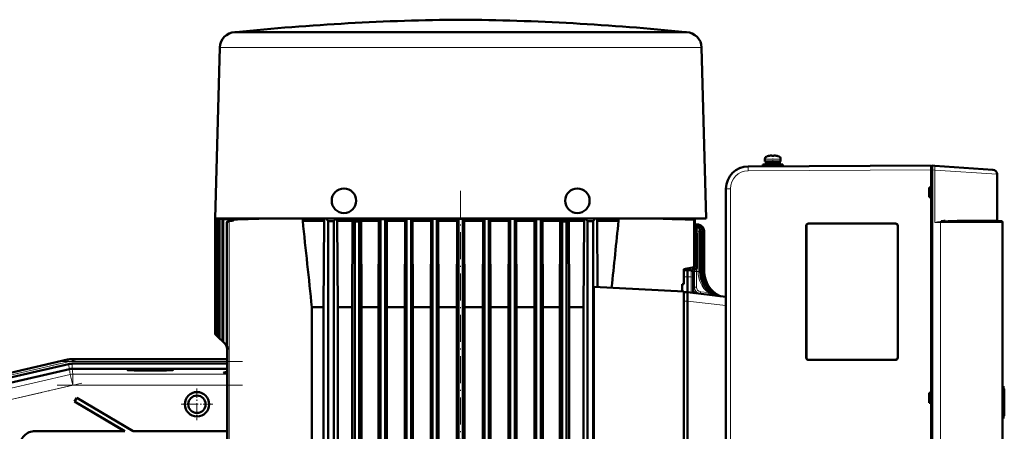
# Model space of a CAD drawing. Extents: x -1595 to 1972, y -1657 to 646.
# Tile 56 of 56: x 1258 to 1700, y 462 to 646. Entities that reach past the tile are written whole.
import ezdxf

# ---------------------------------------------------------------- set-up
doc = ezdxf.new("R2010")
doc.units = 0
doc.linetypes.add('DASHDOT', pattern=[18.5, 12, -3, 0.5, -3])

msp = doc.modelspace()

# ---------------------------------------------------------------- linework, layer by layer
at = {"color": 7, "lineweight": 50}
for p, q in [((1354.95, 640.15), (1354.74, 640.14)), ((1355.2, 640.17), (1354.95, 640.15)), ((1355.19, 640.14), (1358.78, 640.14)), ((1355.2, 640.17), (1367.53, 640.17)), ((1358.78, 640.14), (1366.51, 640.14)), ((1366.51, 640.14), (1373.58, 640.14)), ((1367.53, 640.17), (1455.94, 640.17)), ((1373.58, 640.14), (1381.22, 640.14)), ((1381.22, 640.14), (1444.39, 640.14)), ((1455.94, 640.17), (1556.69, 640.17)), ((1467.5, 640.14), (1538.3, 640.14)), ((1538.3, 640.14), (1543.57, 640.14)), ((1543.57, 640.14), (1556.69, 640.14)), ((1556.69, 640.17), (1556.94, 640.15)), ((1556.94, 640.15), (1557.15, 640.14)), ((1347.95, 633.33), (1345.94, 556.75)), ((1563.94, 633.33), (1565.94, 556.75)), ((1592.33, 583.41), (1592.33, 582.28)), ((1592.33, 582.28), (1592.33, 583.41)), ((1593.91, 584.8), (1593.9, 584.82)), ((1595.06, 584.98), (1594.89, 584.96)), ((1595.33, 584.8), (1595.33, 584.96)), ((1596.33, 584.8), (1596.33, 584.96)), ((1596.54, 584.98), (1596.55, 584.98)), ((1597.76, 584.82), (1597.75, 584.8)), ((1599.33, 583.41), (1599.33, 582.28)), ((1580.97, 579.34), (1581.13, 579.41)), ((1584.78, 580.12), (1666.83, 580.55)), ((1589.81, 580.14), (1589.83, 580.14)), ((1591.33, 580.98), (1595.83, 580.98)), ((1591.33, 580.98), (1591.33, 580.18)), ((1591.33, 580.18), (1591.33, 580.98)), ((1591.33, 580.18), (1595.8, 580.18)), ((1595.83, 582.28), (1592.33, 582.28)), ((1592.68, 582.18), (1595.83, 582.18)), ((1592.68, 582.18), (1592.68, 581.08)), ((1592.68, 582.18), (1592.68, 581.08)), ((1592.68, 581.08), (1595.83, 581.08)), ((1593.83, 582.28), (1593.83, 582.18)), ((1593.83, 582.28), (1593.83, 582.18)), ((1593.83, 581.08), (1593.83, 580.98)), ((1593.83, 581.08), (1593.83, 580.98)), ((1593.83, 580.18), (1593.83, 580.17)), ((1593.83, 580.18), (1593.83, 580.17)), ((1595.83, 582.28), (1599.33, 582.28)), ((1598.98, 582.18), (1595.83, 582.18)), ((1598.98, 581.08), (1595.83, 581.08)), ((1600.33, 580.98), (1595.83, 580.98)), ((1597.83, 582.18), (1597.83, 582.28)), ((1597.83, 580.98), (1597.83, 581.08)), ((1598.98, 581.08), (1598.98, 582.18)), ((1600.33, 580.98), (1600.33, 580.2)), ((1666.83, 578.55), (1666.83, 580.55)), ((1667.23, 580.25), (1666.83, 580.25)), ((1666.83, 578.55), (1666.83, 580.25)), ((1666.83, 570.75), (1666.83, 578.55)), ((1666.83, 370.54), (1666.83, 578.55)), ((1667.23, 580.52), (1668.42, 580.44)), ((1667.23, 578.53), (1667.23, 580.52)), ((1667.23, 578.53), (1667.23, 370.57)), ((1668.42, 580.44), (1694.47, 578.62)), ((1696.33, 556.05), (1696.33, 576.62)), ((1574.83, 570.12), (1574.83, 378.98)), ((1665.83, 566.35), (1665.83, 570.75)), ((1665.83, 570.75), (1666.83, 570.75)), ((1666.83, 570.61), (1665.83, 570.55)), ((1666.83, 570.7), (1666.83, 570.75)), ((1666.83, 566.48), (1665.83, 566.55)), ((1666.83, 566.35), (1665.83, 566.35)), ((1666.83, 566.35), (1666.83, 566.4)), ((1666.83, 478.75), (1666.83, 566.35)), ((1351.82, 556.75), (1345.94, 556.75)), ((1348.92, 556.75), (1345.94, 556.64)), ((1345.94, 556.64), (1345.95, 556.64)), ((1345.94, 556.64), (1345.94, 505.05)), ((1345.95, 556.64), (1348.93, 556.75)), ((1345.95, 556.64), (1345.95, 505.05)), ((1346.12, 556.63), (1349.44, 556.75)), ((1346.12, 556.63), (1346.12, 504.87)), ((1346.12, 556.63), (1346.19, 556.63)), ((1346.19, 556.63), (1349.69, 556.75)), ((1346.19, 556.63), (1346.19, 504.8)), ((1346.71, 556.59), (1351.23, 556.75)), ((1346.71, 556.59), (1346.71, 504.29)), ((1346.71, 556.59), (1346.85, 556.58)), ((1346.85, 556.58), (1351.75, 556.75)), ((1346.85, 556.58), (1346.85, 504.14)), ((1347.71, 556.53), (1351.24, 556.64)), ((1347.71, 556.53), (1347.93, 556.51)), ((1347.71, 556.53), (1347.71, 503.28)), ((1347.93, 556.51), (1355.21, 556.75)), ((1347.93, 556.51), (1347.93, 503.06)), ((1349.14, 556.43), (1358.92, 556.75)), ((1349.14, 556.43), (1349.14, 501.85)), ((1349.14, 556.43), (1349.43, 556.41)), ((1349.43, 556.41), (1360.23, 556.75)), ((1349.43, 556.41), (1349.43, 501.56)), ((1351.24, 556.64), (1354.35, 556.75)), ((1358.63, 556.75), (1351.82, 556.75)), ((1353.98, 556.41), (1354.38, 556.38)), ((1367.22, 556.75), (1358.63, 556.75)), ((1544.67, 556.75), (1367.22, 556.75)), ((1385.15, 556.75), (1385.15, 555.8)), ((1394.75, 556.75), (1394.75, 555.8)), ((1395.67, 556.75), (1396.57, 555.55)), ((1399.97, 556.75), (1399.07, 555.55)), ((1400.64, 555.8), (1400.64, 556.75)), ((1407.5, 556.24), (1407.5, 555.8)), ((1411.32, 556.24), (1407.5, 556.24)), ((1411.32, 556.24), (1411.32, 555.8)), ((1419.28, 556.75), (1419.28, 555.8)), ((1420.07, 556.51), (1419.81, 556.75)), ((1420.07, 556.51), (1422.07, 556.53)), ((1420.07, 313.02), (1420.07, 556.51)), ((1422.3, 556.75), (1422.07, 556.53)), ((1422.07, 312.95), (1422.07, 556.53)), ((1422.81, 556.75), (1422.81, 555.8)), ((1431.01, 556.75), (1431.01, 555.8)), ((1431.52, 556.75), (1431.69, 556.58)), ((1431.69, 556.58), (1433.69, 556.59)), ((1431.69, 312.66), (1431.69, 556.58)), ((1433.85, 556.75), (1433.69, 556.59)), ((1433.69, 312.61), (1433.69, 556.59)), ((1434.35, 556.75), (1434.35, 555.8)), ((1442.7, 556.75), (1442.7, 555.8)), ((1443.2, 556.75), (1443.32, 556.63)), ((1443.32, 556.63), (1445.32, 556.63)), ((1443.32, 312.44), (1443.32, 556.63)), ((1445.44, 556.75), (1445.32, 556.63)), ((1445.32, 312.41), (1445.32, 556.63)), ((1445.93, 556.75), (1445.93, 555.8)), ((1454.35, 556.75), (1454.35, 555.8)), ((1454.84, 556.75), (1454.94, 556.64)), ((1456.94, 556.64), (1454.94, 556.64)), ((1454.94, 432.55), (1454.94, 556.64)), ((1457.05, 556.75), (1456.94, 556.64)), ((1456.94, 432.55), (1456.94, 556.64)), ((1457.54, 556.75), (1457.54, 555.8)), ((1465.96, 556.75), (1465.96, 555.8)), ((1466.45, 556.75), (1466.57, 556.63)), ((1466.57, 556.63), (1468.57, 556.63)), ((1466.57, 312.41), (1466.57, 556.63)), ((1468.69, 556.75), (1468.57, 556.63)), ((1468.57, 312.44), (1468.57, 556.63)), ((1469.19, 556.75), (1469.19, 555.8)), ((1477.54, 556.75), (1477.54, 555.8)), ((1478.04, 556.75), (1478.19, 556.59)), ((1478.19, 556.59), (1480.19, 556.58)), ((1478.19, 312.61), (1478.19, 556.59)), ((1480.36, 556.75), (1480.19, 556.58)), ((1480.19, 312.66), (1480.19, 556.58)), ((1480.87, 556.75), (1480.87, 555.8)), ((1489.07, 556.75), (1489.07, 555.8)), ((1489.59, 556.75), (1489.82, 556.53)), ((1489.82, 556.53), (1491.82, 556.51)), ((1489.82, 312.95), (1489.82, 556.53)), ((1492.07, 556.75), (1491.82, 556.51)), ((1491.82, 313.02), (1491.82, 556.51)), ((1492.61, 556.75), (1492.61, 555.8)), ((1500.56, 556.24), (1500.56, 555.8)), ((1504.39, 556.24), (1500.56, 556.24)), ((1504.39, 556.24), (1504.39, 555.8)), ((1511.25, 555.8), (1511.25, 556.75)), ((1511.92, 556.75), (1512.82, 555.55)), ((1516.22, 556.75), (1515.32, 555.55)), ((1517.14, 555.8), (1517.14, 556.75)), ((1526.74, 556.75), (1526.74, 555.8)), ((1565.94, 556.75), (1544.67, 556.75)), ((1548.94, 556.68), (1548.94, 556.75)), ((1560.88, 556.31), (1560.52, 556.29)), ((1560.52, 556.29), (1560.52, 534.96)), ((1560.88, 556.31), (1560.88, 535.02)), ((1560.88, 556.31), (1560.88, 554.37)), ((1351.19, 554.86), (1351.19, 499.5)), ((1352.16, 555.68), (1351.98, 555.68)), ((1353.06, 555.71), (1352.16, 555.68)), ((1353.45, 555.71), (1352.35, 555.68)), ((1394.75, 555.8), (1385.15, 555.8)), ((1394.75, 555.8), (1394.53, 517.05)), ((1396.57, 555.55), (1396.57, 313.55)), ((1399.07, 555.55), (1396.57, 555.55)), ((1399.07, 555.55), (1399.07, 313.55)), ((1407.5, 555.8), (1400.64, 555.8)), ((1400.64, 555.8), (1400.83, 517.05)), ((1407.37, 517.05), (1407.5, 555.8)), ((1410.44, 555.43), (1408.44, 555.41)), ((1408.44, 313.52), (1408.44, 555.41)), ((1410.44, 313.43), (1410.44, 555.43)), ((1419.28, 555.8), (1411.32, 555.8)), ((1411.44, 517.05), (1411.32, 555.8)), ((1419.17, 517.05), (1419.28, 555.8)), ((1422.92, 517.05), (1422.81, 555.8)), ((1431.01, 555.8), (1422.81, 555.8)), ((1430.9, 517.05), (1431.01, 555.8)), ((1434.46, 517.05), (1434.35, 555.8)), ((1442.7, 555.8), (1434.35, 555.8)), ((1442.59, 517.05), (1442.7, 555.8)), ((1446.03, 517.05), (1445.93, 555.8)), ((1454.35, 555.8), (1445.93, 555.8)), ((1454.24, 517.05), (1454.35, 555.8)), ((1457.64, 517.05), (1457.54, 555.8)), ((1465.96, 555.8), (1457.54, 555.8)), ((1465.86, 517.05), (1465.96, 555.8)), ((1469.29, 517.05), (1469.19, 555.8)), ((1477.54, 555.8), (1469.19, 555.8)), ((1477.43, 517.05), (1477.54, 555.8)), ((1480.98, 517.05), (1480.87, 555.8)), ((1489.07, 555.8), (1480.87, 555.8)), ((1488.96, 517.05), (1489.07, 555.8)), ((1492.72, 517.05), (1492.61, 555.8)), ((1500.56, 555.8), (1492.61, 555.8)), ((1500.45, 517.05), (1500.56, 555.8)), ((1501.44, 314.51), (1501.44, 555.43)), ((1501.44, 555.43), (1503.44, 555.41)), ((1503.44, 314.46), (1503.44, 555.41)), ((1511.25, 555.8), (1504.39, 555.8)), ((1504.52, 517.05), (1504.39, 555.8)), ((1511.25, 555.8), (1511.06, 517.05)), ((1512.82, 555.55), (1515.32, 555.55)), ((1512.82, 555.55), (1512.82, 313.55)), ((1515.32, 555.55), (1515.32, 313.55)), ((1517.31, 526.2), (1517.14, 555.8)), ((1526.74, 555.8), (1517.14, 555.8)), ((1561, 554.13), (1561.68, 554.05)), ((1561.2, 554.24), (1561.19, 554.24)), ((1561.38, 554.16), (1562.3, 554.05)), ((1561.43, 554.18), (1562.51, 554.05)), ((1561.43, 554.18), (1562.51, 554.05)), ((1610.83, 494.55), (1610.83, 553.55)), ((1610.86, 494.55), (1610.86, 553.55)), ((1611.83, 554.55), (1650.83, 554.55)), ((1611.83, 554.52), (1650.83, 554.52)), ((1651.81, 553.55), (1651.81, 494.55)), ((1651.83, 553.55), (1651.83, 494.55)), ((1698.33, 555.55), (1681.44, 555.55)), ((1698.83, 555.05), (1698.83, 394.05)), ((1560.91, 550.75), (1560.88, 550.75)), ((1561.79, 549.75), (1561.79, 534.96)), ((1563.27, 533.04), (1563.27, 551.07)), ((1564.31, 533.04), (1564.31, 551.07)), ((1564.94, 533.04), (1564.94, 551.07)), ((1565.14, 551.07), (1565.14, 545.97)), ((1565.14, 533.04), (1565.14, 551.07)), ((1560.52, 534.96), (1555.94, 534.15)), ((1555.94, 534.15), (1555.94, 527.46)), ((1557.64, 534.45), (1557.64, 533.65)), ((1560.45, 533.95), (1560.83, 533.96)), ((1560.88, 535.02), (1560.52, 534.96)), ((1555.94, 533.6), (1557.64, 533.65)), ((1557.64, 533.65), (1557.64, 530.65)), ((1559.17, 533.61), (1557.64, 533.65)), ((1557.64, 530.65), (1557.64, 523.85)), ((1560.14, 532.61), (1560.14, 530.13)), ((1560.14, 523.54), (1560.14, 530.13)), ((1515.59, 418.03), (1515.59, 526.29)), ((1555.94, 524.17), (1515.59, 526.29)), ((1555.94, 527.46), (1555.14, 527.37)), ((1555.14, 524.22), (1555.14, 527.37)), ((1555.94, 420.15), (1555.94, 524.17)), ((1555.94, 523.8), (1557.64, 523.85)), ((1557.64, 523.85), (1574.83, 521.74)), ((1557.64, 523.85), (1557.64, 519.88)), ((1560.14, 524.41), (1560.15, 524.39)), ((1394.53, 517.05), (1389.27, 517.05)), ((1389.27, 347.05), (1389.27, 517.05)), ((1394.53, 347.05), (1394.53, 517.05)), ((1407.37, 517.05), (1400.83, 517.05)), ((1400.83, 347.05), (1400.83, 517.05)), ((1407.37, 347.05), (1407.37, 517.05)), ((1419.17, 517.05), (1411.44, 517.05)), ((1411.44, 347.05), (1411.44, 517.05)), ((1419.17, 347.05), (1419.17, 517.05)), ((1422.92, 347.05), (1422.92, 517.05)), ((1430.9, 517.05), (1422.92, 517.05)), ((1430.9, 347.05), (1430.9, 517.05)), ((1434.46, 347.05), (1434.46, 517.05)), ((1442.59, 517.05), (1434.46, 517.05)), ((1442.59, 347.05), (1442.59, 517.05)), ((1446.03, 347.05), (1446.03, 517.05)), ((1454.24, 517.05), (1446.03, 517.05)), ((1454.24, 427.39), (1454.24, 517.05)), ((1457.64, 427.39), (1457.64, 517.05)), ((1465.86, 517.05), (1457.64, 517.05)), ((1465.86, 347.05), (1465.86, 517.05)), ((1469.29, 347.05), (1469.29, 517.05)), ((1477.43, 517.05), (1469.29, 517.05)), ((1477.43, 347.05), (1477.43, 517.05)), ((1480.98, 347.05), (1480.98, 517.05)), ((1488.96, 517.05), (1480.98, 517.05)), ((1488.96, 347.05), (1488.96, 517.05)), ((1492.72, 347.05), (1492.72, 517.05)), ((1500.45, 517.05), (1492.72, 517.05)), ((1500.45, 347.05), (1500.45, 517.05)), ((1511.06, 517.05), (1504.52, 517.05)), ((1504.52, 347.05), (1504.52, 517.05)), ((1511.06, 347.05), (1511.06, 517.05)), ((1557.64, 519.88), (1557.64, 519.85)), ((1557.64, 519.85), (1557.64, 424.45)), ((1345.94, 505.05), (1345.95, 505.05)), ((1345.95, 505.05), (1346.12, 504.87)), ((1346.12, 504.87), (1346.19, 504.8)), ((1346.19, 504.8), (1346.71, 504.29)), ((1346.71, 504.29), (1346.85, 504.14)), ((1346.85, 504.14), (1347.71, 503.28)), ((1347.71, 503.28), (1347.93, 503.06)), ((1347.93, 503.06), (1349.14, 501.85)), ((1349.14, 501.85), (1349.43, 501.56)), ((1349.43, 501.56), (1351.19, 499.8)), ((1351.19, 499.5), (1351.24, 498.69)), ((1351.24, 498.74), (1351.24, 498.59)), ((1351.24, 498.67), (1351.24, 498.67)), ((1351.24, 498.51), (1351.24, 498.59)), ((1351.24, 498.59), (1351.24, 498.51)), ((1351.24, 316.66), (1351.24, 498.51)), ((1280.2, 491.65), (1249.63, 484.59)), ((1279.73, 493.66), (1254.16, 487.76)), ((1296.81, 493.9), (1281.81, 493.9)), ((1281.81, 491.84), (1351.24, 491.84)), ((1296.81, 493.9), (1351.24, 493.9)), ((1650.83, 493.57), (1611.83, 493.57)), ((1650.83, 493.55), (1611.83, 493.55)), ((1280.7, 489.41), (1250.23, 482.37)), ((1281.81, 489.54), (1281.83, 489.54)), ((1351.24, 489.54), (1281.83, 489.54)), ((1283.86, 476.58), (1282.85, 474.86)), ((1283.89, 476.48), (1283.86, 476.58)), ((1283.86, 476.58), (1309.18, 461.65)), ((1665.83, 474.35), (1665.83, 478.75)), ((1665.83, 478.75), (1666.83, 478.75)), ((1665.83, 478.55), (1666.83, 478.61)), ((1666.83, 478.7), (1666.83, 478.75)), ((1699.56, 480.55), (1698.83, 480.55)), ((1699.33, 480.54), (1699.53, 480.55)), ((1699.51, 469.95), (1699.51, 479.14)), ((1699.56, 480.55), (1699.53, 480.55)), ((1699.56, 480.55), (1699.58, 480.55)), ((1699.58, 468.55), (1699.58, 480.55)), ((1699.58, 468.55), (1699.58, 480.55)), ((1699.58, 468.55), (1699.58, 480.55)), ((1699.58, 468.55), (1699.58, 480.55)), ((1699.58, 468.55), (1699.58, 480.55)), ((1699.58, 468.55), (1699.58, 480.55)), ((1699.58, 468.55), (1699.58, 480.55)), ((1699.58, 468.55), (1699.58, 480.55)), ((1699.58, 468.55), (1699.58, 480.55)), ((1699.58, 468.6), (1699.58, 480.49)), ((1699.58, 468.8), (1699.58, 480.3)), ((1699.58, 469.2), (1699.58, 479.9)), ((1282.94, 474.88), (1282.85, 474.86)), ((1282.85, 474.86), (1305.24, 461.65)), ((1283.89, 476.48), (1282.94, 474.88)), ((1282.94, 474.88), (1305.5, 461.58)), ((1283.89, 476.48), (1309.16, 461.58)), ((1666.83, 474.48), (1665.83, 474.55)), ((1666.83, 474.35), (1665.83, 474.35)), ((1666.83, 474.35), (1666.83, 474.4)), ((1666.83, 382.75), (1666.83, 474.35)), ((1699.56, 468.55), (1698.83, 468.55)), ((1699.53, 468.55), (1699.33, 468.55)), ((1699.53, 468.55), (1699.56, 468.55)), ((1699.56, 468.55), (1699.58, 468.55)), ((1265.24, 461.65), (1305.24, 461.65)), ((1265.31, 461.58), (1305.5, 461.58)), ((1305.5, 461.58), (1305.24, 461.65)), ((1309.16, 461.58), (1309.18, 461.65)), ((1309.16, 461.58), (1351.24, 461.58)), ((1309.18, 461.65), (1351.24, 461.65))]:
    msp.add_line(p, q, dxfattribs=at)
at = {"color": 7, "lineweight": 18}
for p, q in [((1355.07, 640.14), (1354.74, 640.14)), ((1355.43, 640.15), (1354.95, 640.15)), ((1355.19, 640.14), (1355.07, 640.14)), ((1367.31, 640.15), (1355.43, 640.15)), ((1556.94, 640.15), (1367.31, 640.15)), ((1557.15, 640.14), (1556.69, 640.14)), ((1348.2, 633.32), (1368.64, 633.32)), ((1368.64, 633.32), (1444.09, 633.32)), ((1467.8, 633.32), (1543.25, 633.32)), ((1543.25, 633.32), (1563.69, 633.32)), ((1592.33, 583.41), (1595.8, 583.41)), ((1592.33, 583.41), (1592.33, 583.41)), ((1593.26, 584.65), (1595.81, 584.65)), ((1593.26, 584.65), (1593.26, 584.65)), ((1595.8, 583.41), (1595.83, 583.41)), ((1595.81, 584.65), (1595.83, 584.65)), ((1595.83, 584.65), (1598.4, 584.65)), ((1599.33, 583.41), (1595.83, 583.41)), ((1584.77, 580.12), (1584.78, 580.12)), ((1666.83, 578.55), (1584.78, 578.12)), ((1666.83, 578.55), (1667.23, 578.55)), ((1668.42, 578.44), (1667.23, 578.53)), ((1668.42, 578.44), (1668.42, 555.05)), ((1696.33, 576.62), (1668.42, 578.44)), ((1576.82, 570.12), (1574.83, 570.12)), ((1576.82, 570.12), (1576.82, 378.98)), ((1696.33, 556.05), (1681.19, 556.05)), ((1351.21, 554.68), (1351.21, 499.5)), ((1351.22, 554.68), (1351.21, 554.68)), ((1351.22, 554.68), (1351.22, 499.42)), ((1351.98, 555.68), (1352.35, 555.68)), ((1352.17, 499.42), (1352.17, 555.65)), ((1353.06, 555.71), (1353.45, 555.71)), ((1560.9, 554), (1560.88, 554.02)), ((1560.99, 554.13), (1561, 554.13)), ((1561.16, 554.25), (1561.12, 554.27)), ((1561.12, 554.05), (1561.68, 554.05)), ((1561.29, 554.1), (1561.23, 554.14)), ((1561.51, 554.15), (1561.43, 554.18)), ((1561.66, 551.07), (1561.66, 552.12)), ((1561.68, 554.05), (1562.3, 554.05)), ((1562.3, 554.05), (1562.51, 554.05)), ((1562.54, 553.15), (1562.46, 553.12)), ((1610.86, 553.55), (1610.83, 553.55)), ((1611.83, 554.52), (1611.83, 554.55)), ((1650.83, 554.52), (1650.83, 554.55)), ((1651.83, 553.55), (1651.81, 553.55)), ((1668.42, 555.05), (1670.92, 555.05)), ((1671.29, 555.3), (1670.92, 555.27)), ((1670.92, 394.05), (1670.92, 555.05)), ((1670.92, 555.05), (1698.83, 555.05)), ((1561.66, 551.07), (1560.88, 551.07)), ((1560.89, 549.75), (1561.66, 549.75)), ((1561.66, 550.25), (1561.66, 551.07)), ((1562.34, 551.07), (1561.66, 551.07)), ((1561.66, 549.75), (1561.79, 549.75)), ((1563.27, 551.07), (1562.34, 551.07)), ((1562.34, 533.04), (1562.34, 551.07)), ((1563.38, 551.07), (1563.27, 551.07)), ((1564.31, 551.07), (1563.38, 551.07)), ((1563.38, 533.04), (1563.38, 551.07)), ((1564.94, 551.07), (1564.31, 551.07)), ((1565.14, 551.07), (1564.94, 551.07)), ((1556.11, 533.61), (1556.1, 534.18)), ((1557.93, 534.5), (1557.93, 534.44)), ((1558.62, 534.62), (1558.66, 534.46)), ((1559, 534.69), (1558.66, 534.46)), ((1558.71, 534.26), (1558.66, 534.46)), ((1558.71, 534.26), (1558.71, 534.22)), ((1559.01, 533.61), (1558.71, 534.26)), ((1560.47, 534.95), (1560.83, 534.96)), ((1560.73, 533.04), (1560.73, 533.96)), ((1560.83, 535.01), (1560.83, 534.96)), ((1560.83, 534.96), (1561.29, 534.96)), ((1561.29, 534.96), (1561.79, 534.96)), ((1561.66, 533.04), (1561.66, 534.46)), ((1555.94, 530.63), (1557.64, 530.65)), ((1559.17, 530.63), (1557.64, 530.65)), ((1559.17, 533.61), (1559.17, 530.63)), ((1559.17, 523.66), (1559.17, 530.63)), ((1559.7, 533.51), (1559.69, 533.45)), ((1561.66, 533.04), (1560.73, 533.04)), ((1562.34, 533.04), (1561.66, 533.04)), ((1563.27, 533.04), (1562.34, 533.04)), ((1563.38, 533.04), (1563.27, 533.04)), ((1564.31, 533.04), (1563.38, 533.04)), ((1564.94, 533.04), (1564.31, 533.04)), ((1565.14, 533.04), (1564.94, 533.04)), ((1563.41, 524.06), (1566.9, 523.62)), ((1568.01, 523.48), (1568.15, 523.47)), ((1568.15, 523.47), (1568.14, 523.39)), ((1571.65, 522.21), (1571.91, 522.15)), ((1555.94, 519.8), (1557.64, 519.85)), ((1574.83, 517.8), (1557.64, 519.88)), ((1351.19, 499.5), (1351.21, 499.5)), ((1351.21, 499.5), (1351.22, 499.42)), ((1352.17, 499.42), (1351.22, 499.42)), ((1352.21, 498.67), (1352.17, 499.42)), ((1352.21, 498.67), (1352.21, 498.51)), ((1352.21, 314.53), (1352.21, 498.51)), ((1610.86, 494.55), (1610.83, 494.55)), ((1651.81, 494.55), (1651.83, 494.55)), ((1249.17, 486.57), (1279.74, 493.63)), ((1279.97, 492.65), (1249.39, 485.59)), ((1279.74, 493.63), (1279.73, 493.66)), ((1279.97, 492.65), (1279.74, 493.63)), ((1280.71, 489.41), (1280.2, 491.65)), ((1281.81, 493.86), (1281.81, 493.9)), ((1281.81, 492.86), (1281.81, 493.86)), ((1281.81, 493.86), (1351.24, 493.86)), ((1281.81, 492.86), (1351.24, 492.86)), ((1281.81, 489.54), (1281.81, 491.84)), ((1611.83, 493.57), (1611.83, 493.55)), ((1650.83, 493.57), (1650.83, 493.55)), ((1280.97, 487.03), (1252.61, 480.48)), ((1280.7, 489.41), (1280.97, 487.03)), ((1280.97, 487.03), (1282.1, 482.16)), ((1282.1, 487.16), (1281.83, 489.54)), ((1351.24, 487.16), (1282.1, 487.16)), ((1282.1, 487.16), (1282.1, 482.16)), ((1253.73, 475.61), (1282.1, 482.16)), ((1351.24, 482.16), (1282.1, 482.16)), ((1698.83, 478.55), (1699.42, 478.55)), ((1699.42, 478.55), (1699.42, 470.55)), ((1699.53, 480.55), (1699.53, 480.51)), ((1699.53, 480.35), (1699.53, 480.48)), ((1699.53, 479.99), (1699.53, 480.25)), ((1699.53, 479.81), (1699.53, 469.29)), ((1699.42, 470.55), (1698.83, 470.55)), ((1699.53, 468.84), (1699.53, 469.11)), ((1699.53, 468.62), (1699.53, 468.75)), ((1699.53, 468.58), (1699.53, 468.55)), ((1265.24, 461.65), (1265.31, 461.58))]:
    msp.add_line(p, q, dxfattribs=at)
at = {"color": 7, "linetype": 'DASHDOT', "lineweight": 18, "ltscale": 0.000840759}
msp.add_line((1455.94, 640.17), (1455.94, 640.14), dxfattribs=at)
at = {"color": 7, "linetype": 'DASHDOT', "lineweight": 18, "ltscale": 0.00078125}
msp.add_line((1594.83, 584.95), (1594.83, 584.98), dxfattribs=at)
at = {"color": 7, "linetype": 'DASHDOT', "lineweight": 18, "ltscale": 0.000720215}
msp.add_line((1594.83, 584.98), (1594.83, 584.95), dxfattribs=at)
at = {"color": 7, "linetype": 'DASHDOT', "lineweight": 18, "ltscale": 0.09718}
msp.add_line((1595.83, 579.84), (1595.83, 583.73), dxfattribs=at)
at = {"color": 7, "linetype": 'DASHDOT', "lineweight": 18, "ltscale": 0.000926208}
msp.add_line((1596.83, 584.95), (1596.83, 584.99), dxfattribs=at)
at = {"color": 7, "linetype": 'DASHDOT', "lineweight": 18, "ltscale": 0.000775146}
msp.add_line((1596.83, 584.98), (1596.83, 584.95), dxfattribs=at)
at = {"color": 7, "linetype": 'DASHDOT', "lineweight": 18, "ltscale": 0.032999}
msp.add_line((1595.83, 580.97), (1595.83, 582.29), dxfattribs=at)
at = {"color": 7, "linetype": 'DASHDOT', "lineweight": 18, "ltscale": 0.023999}
msp.add_line((1595.83, 580.1), (1595.83, 581.06), dxfattribs=at)
at = {"color": 7, "linetype": 'DASHDOT', "lineweight": 18, "ltscale": 0.012}
msp.add_line((1666.79, 578.55), (1667.27, 578.55), dxfattribs=at)
at = {"color": 7, "linetype": 'DASHDOT', "lineweight": 18}
for p, q in [((1455.94, 569.17), (1455.94, 420.13)), ((1246.08, 484.83), (1283.28, 493.42)), ((1274.87, 492.86), (1358.19, 492.86)), ((1286.21, 483.11), (1249.62, 474.66)), ((1358.16, 482.16), (1275.18, 482.16))]:
    msp.add_line(p, q, dxfattribs=at)
at = {"color": 7, "linetype": 'DASHDOT', "lineweight": 18, "ltscale": 0.153014}
msp.add_line((1564.14, 551.58), (1564.14, 545.46), dxfattribs=at)
at = {"color": 7, "linetype": 'DASHDOT', "lineweight": 18, "ltscale": 0.359999}
msp.add_line((1699.48, 467.35), (1699.48, 481.75), dxfattribs=at)
at = {"color": 7, "linetype": 'DASHDOT', "lineweight": 18, "ltscale": 0.355368}
msp.add_line((1337.76, 480.76), (1337.76, 466.54), dxfattribs=at)
at = {"color": 7, "linetype": 'DASHDOT', "lineweight": 18, "ltscale": 0.355365}
msp.add_line((1344.86, 473.65), (1330.65, 473.65), dxfattribs=at)
at = {"color": 7, "lineweight": 18}
for points in [[(1467.8, 633.32), (1455.94, 633.33), (1444.09, 633.32)], [(1584.78, 578.12), (1584.78, 580.04), (1584.78, 580.11), (1584.78, 580.12)], [(1561.12, 554.05), (1561.02, 554.1), (1560.99, 554.12), (1560.99, 554.13), (1560.99, 554.13), (1560.99, 554.13), (1560.99, 554.13)], [(1561.14, 554.22), (1561.05, 554.26), (1561.04, 554.26), (1561.04, 554.26), (1561.04, 554.26), (1561.04, 554.26), (1561.04, 554.26), (1561.05, 554.25), (1561.23, 554.14)], [(1561.74, 553.83), (1561.43, 553.96), (1561.14, 554.04), (1561.12, 554.05)], [(1561.37, 554.16), (1561.37, 554.16), (1561.37, 554.16), (1561.37, 554.16), (1561.45, 554.12), (1561.61, 554.06)], [(1681.44, 555.55), (1681.4, 555.56), (1681.31, 555.62), (1681.27, 555.69)], [(1558.71, 534.22), (1558.59, 534.3), (1558.29, 534.4), (1557.93, 534.44)], [(1559.41, 534.76), (1558.92, 534.44), (1558.71, 534.26)], [(1560.4, 533.95), (1560.26, 534.02), (1560.17, 534.14), (1559.51, 534.78)], [(1560.15, 526.14), (1560.3, 526.18), (1560.38, 526.17), (1560.72, 526.13)], [(1560.72, 526.13), (1560.76, 525.63), (1560.88, 525.14), (1561.09, 524.67), (1561.32, 524.32), (1561.6, 523.99), (1561.97, 523.69), (1562.38, 523.44), (1562.86, 523.25), (1563.36, 523.15)], [(1561.64, 526.08), (1560.84, 526.11), (1560.74, 526.12), (1560.72, 526.13)], [(1563.41, 524.06), (1563.35, 523.46), (1563.34, 523.24), (1563.35, 523.16), (1563.35, 523.15), (1563.35, 523.15), (1563.36, 523.15), (1563.36, 523.15)], [(1566.9, 523.62), (1566.84, 523.03), (1566.84, 522.81), (1566.84, 522.74), (1566.84, 522.72), (1566.85, 522.72), (1566.85, 522.72), (1566.85, 522.72)], [(1569.64, 522.44), (1568.86, 522.68), (1567.95, 523.08), (1566.9, 523.62)], [(1571.04, 522.26), (1570.48, 522.41), (1569.5, 522.79), (1568.24, 523.41), (1568.15, 523.47)], [(1351.24, 498.59), (1351.24, 498.59), (1351.25, 498.59), (1351.26, 498.59), (1351.42, 498.61), (1352.21, 498.67)]]:
    msp.add_lwpolyline(points, dxfattribs=at)
at = {"color": 7, "lineweight": 50}
for points in [[(1595.33, 584.96), (1595.33, 584.96), (1595.33, 584.96), (1595.32, 584.97), (1595.3, 584.97), (1595.25, 584.98), (1595.11, 584.98), (1594.83, 584.96)], [(1596.33, 584.96), (1596.33, 584.96), (1596.33, 584.96), (1596.34, 584.97), (1596.36, 584.97), (1596.42, 584.98), (1596.83, 584.96)], [(1596.33, 584.96), (1596.33, 584.96), (1596.33, 584.96), (1596.33, 584.96), (1596.34, 584.97), (1596.36, 584.97), (1596.55, 584.98)], [(1352.17, 555.65), (1351.86, 555.54), (1351.67, 555.41), (1351.51, 555.25), (1351.35, 555.03), (1351.22, 554.68)], [(1351.98, 555.68), (1351.8, 555.65), (1351.63, 555.59), (1351.44, 555.46), (1351.3, 555.28)], [(1610.86, 553.55), (1610.89, 553.77), (1610.97, 553.98), (1611.12, 554.19), (1611.31, 554.35), (1611.51, 554.46), (1611.83, 554.52)], [(1651.81, 553.55), (1651.78, 553.77), (1651.69, 553.98), (1651.55, 554.19), (1651.36, 554.35), (1651.15, 554.46), (1650.83, 554.52)], [(1681.44, 555.55), (1677.95, 555.52), (1674.38, 555.45), (1672.32, 555.36), (1671.29, 555.3)], [(1560.35, 533.94), (1560.01, 533.82), (1559.76, 533.61), (1559.67, 533.46)], [(1351.21, 499.5), (1351.22, 498.96), (1351.24, 498.67)], [(1351.24, 498.51), (1351.24, 498.51), (1351.25, 498.51), (1351.28, 498.53), (1351.61, 498.56), (1352.2, 498.51), (1352.21, 498.51)], [(1611.83, 493.57), (1611.61, 493.6), (1611.4, 493.69), (1611.19, 493.83), (1611.03, 494.02), (1610.92, 494.23), (1610.86, 494.55)], [(1651.81, 494.55), (1651.78, 494.32), (1651.69, 494.11), (1651.55, 493.91), (1651.36, 493.75), (1651.15, 493.64), (1650.83, 493.57)], [(1699.53, 480.48), (1699.57, 480.48), (1699.57, 480.49), (1699.58, 480.49), (1699.58, 480.5)], [(1699.58, 480.5), (1699.57, 480.5), (1699.57, 480.5), (1699.56, 480.51), (1699.55, 480.51)], [(1699.58, 468.6), (1699.58, 468.6), (1699.57, 468.61), (1699.57, 468.61), (1699.53, 468.62)], [(1699.55, 468.59), (1699.57, 468.59), (1699.57, 468.6), (1699.58, 468.6), (1699.58, 468.6)]]:
    msp.add_lwpolyline(points, dxfattribs=at)
for radius in [5.47, 3.88]:
    msp.add_circle((1337.76, 473.65), radius, dxfattribs=at)
for centre, radius, start, end in [((1464.12, -410.08), 1055.88, 90.44367, 95.92084), ((1447.77, -410.08), 1055.88, 84.07916, 89.55633), ((1354.95, 633.15), 7, 91.6971, 178.5002), ((1556.94, 633.15), 7, 1.4998, 88.3029), ((1593.63, 583.41), 1.3, 106.6015, 180), ((1593.63, 583.41), 1.3, 106.6015, 180), ((1595.83, 576.03), 9, 102.3778, 106.6015), ((1595.83, 576.03), 9, 102.3778, 106.6015), ((1595.83, 576.03), 8.99, 96.3893, 102.3497), ((1595.83, 576.03), 8.99, 96.3893, 102.3497), ((1595.83, 576.03), 8.99, 96.3893, 102.3497), ((1595.83, 576.03), 8.99, 96.3893, 102.3497), ((1595.29, 580.94), 4.04, 93.1748, 96.4899), ((1595.2, 581.97), 3.01, 89.498, 97.1622), ((1595.83, 574.91), 9.9, 90.0001, 92.894), ((1595.83, 574.91), 9.9, 90.0001, 92.894), ((1595.83, 574.91), 9.9, 87.8454, 92.894), ((1595.83, 574.91), 9.9, 87.8454, 92.894), ((1595.83, 574.92), 9.9, 87.1057, 90.0002), ((1595.83, 574.92), 9.9, 87.1057, 90.0002), ((1595.83, 576.02), 8.99, 77.6508, 83.6103), ((1595.83, 576.03), 8.99, 77.6503, 83.6107), ((1595.83, 576.03), 8.99, 77.6503, 83.6107), ((1595.83, 576.03), 9, 73.3984, 77.6222), ((1598.03, 583.41), 1.3, 0, 73.3984), ((1584.83, 570.12), 10, 90.3, 180), ((1694.33, 576.62), 2, 0, 86), ((1403.64, 564.75), 5.5, 0, 180), ((1508.24, 564.75), 5.5, 0, 180), ((1403.64, 564.75), 5.5, 180, 359.9647), ((1508.24, 564.75), 5.5, 180.0782, 0), ((1353.03, 556.72), 1.01, 271.8429, 341.7015), ((1353.42, 556.74), 1.02, 271.5805, 339.5496), ((1789.79, -13459.98), 14023.16, 91.735321, 91.780906), ((1657.83, -9701.06), 10261.93, 91.623429, 91.694511), ((1385.02, 529.49), 34.94, 47.9038, 49.9637), ((1448.68, 514.59), 55.94, 131.8904, 133.1128), ((1463.21, 514.59), 55.94, 46.8873, 48.1098), ((1526.87, 529.49), 34.94, 130.0364, 132.0963), ((1244.54, -10031.04), 10592.04, 88.290488, 88.375654), ((1107.53, -13935.67), 14499.08, 88.208184, 88.264055), ((1095.41, -14327.51), 14891.1, 88.20871, 88.254671), ((1696.83, 556.05), 0.5, 180, 270), ((1352.05, 554.86), 0.856, 151.1528, 180.6137), ((1352.21, 554.86), 1.01, 180.0962, 190.2715), ((1352.39, 554.63), 1.05, 91.9819, 102.1561), ((14043.01, 1881.88), 12727.13, 185.980673, 186.156099), ((-11405.74, 1910.93), 13003.28, 353.885478, 354.018085), ((1560.18, 552.27), 2.22, 63.1379, 71.3992), ((1560.05, 551.97), 2.54, 60.0938, 70.9103), ((1561.11, 555.06), 0.93, 256.0203, 263.0207), ((1560.27, 551.07), 3, 360, 78.1456), ((1561.48, 555.1), 0.945, 247.9483, 263.2007), ((1561.54, 555.16), 0.989, 246.561, 263.0552), ((1561.31, 551.07), 3, 359.9999, 83.0001), ((1560.74, 551.84), 2.23, 36.0886, 63.269), ((1561.94, 551.07), 3, 359.9999, 83.0046), ((1562.14, 551.07), 3, 359.9999, 83.0033), ((1562.14, 551.07), 3, 359.9999, 82.9921), ((1611.83, 553.55), 0.999, 89.9393, 180.0608), ((1650.83, 553.55), 0.999, 359.9393, 90.0608), ((1675.47, 525.43), 30.42, 94.5321, 97.9924), ((1674.05, 555.94), 2.83, 188.017, 193.1458), ((1698.33, 555.05), 0.5, 0, 90), ((1560.79, 549.75), 1, 360, 83), ((1560.49, 532.99), 0.957, 92.0108, 98.1316), ((1560.79, 534.96), 1, 272, 0), ((1559.14, 532.61), 1, 360, 88.5), ((1575.27, 533.04), 12, 180, 242.0281), ((1576.31, 533.04), 12, 180.0001, 243.9644), ((1576.94, 533.04), 12, 180.0001, 245.2091), ((1577.14, 533.04), 12, 180.0001, 245.6594), ((1577.14, 533.04), 12, 180, 245.6591), ((1561.14, 524.43), 1, 180, 263), ((1561.87, 525.27), 1.93, 207.1161, 262.8794), ((1570.11, 523.33), 1, 242.0235, 262.5452), ((1571.49, 523.16), 1.01, 244.0149, 262.3255), ((1572.33, 523.06), 1, 245.252, 262.6556), ((1572.61, 523.02), 1, 245.6598, 262.9842), ((1572.61, 523.02), 1, 245.6598, 262.9842), ((1348.24, 498.51), 3, 3.0365, 45.0001), ((1357.51, 499.22), 6.29, 178.0902, 184.332), ((1611.83, 494.55), 0.999, 179.9393, 270.0608), ((1650.83, 494.55), 0.999, 269.9393, 0.0608), ((1281.81, 484.65), 9.25, 90.0004, 102.9992), ((1281.81, 484.65), 9.25, 90.0004, 102.9993), ((1281.81, 484.65), 7.19, 90.0004, 102.9993), ((1699.19, 478.84), 1.71, 78.0166, 85.3172), ((1700.36, 475.62), 4.92, 99.6138, 102.012), ((1698.7, 478.78), 1.77, 61.6051, 69.2819), ((1700.9, 476.6), 3.9, 110.4435, 113.6529), ((1698.17, 478.68), 1.89, 43.224, 52.0807), ((1700.99, 477.86), 2.43, 126.7865, 133.0019), ((1697.57, 478.58), 2.06, 21.7252, 31.0372), ((1695.11, 479.59), 4.43, 346.4322, 351.6638), ((1698.97, 479.17), 0.537, 357.2568, 18.8529), ((1698.03, 479.16), 1.48, 351.7407, 359.4044), ((1699.52, 480.31), 0.0591, 281.6909, 346.4014), ((1699.46, 479.9), 0.116, 309.238, 359.9621), ((1699.53, 480.29), 0.0477, 9.1677, 71.3006), ((1699.47, 479.9), 0.107, 358.9021, 43.62), ((1697.57, 470.52), 2.06, 328.9628, 338.2748), ((1700.99, 471.23), 2.43, 226.9981, 233.2135), ((1698.17, 470.41), 1.89, 307.9193, 316.776), ((1700.9, 472.49), 3.9, 246.3471, 249.5565), ((1698.7, 470.32), 1.77, 290.7181, 298.3949), ((1700.36, 473.47), 4.92, 257.988, 260.3862), ((1699.19, 470.26), 1.71, 274.6828, 281.9834), ((1695.24, 469.53), 4.3, 8.2961, 13.6886), ((1699.01, 469.93), 0.501, 339.0398, 1.766), ((1697.88, 469.89), 1.63, 1.9513, 9.0673), ((1699.46, 469.2), 0.116, 0.0966, 50.7299), ((1699.52, 468.78), 0.0594, 13.8166, 78.1412), ((1699.47, 469.19), 0.108, 316.4829, 1.065), ((1699.53, 468.8), 0.0481, 289.0084, 350.7243), ((1265.24, 454.65), 6.99, 89.9842, 180.0158)]:
    msp.add_arc(centre, radius, start, end, dxfattribs=at)
at = {"color": 7, "lineweight": 18}
for centre, radius, start, end in [((1455.94, -18596.17), 19236.32, 89.965585, 90.03442), ((1348.2, 638.61), 5.28, 267.2593, 269.9966), ((1563.69, 638.57), 5.24, 269.9866, 272.747), ((1584.82, 570.12), 8, 90.3049, 179.9951), ((1681.04, 440.5), 115.55, 89.9221, 92.629), ((1682.02, 556.03), 0.824, 178.7148, 204.077), ((1561.14, 554.91), 0.861, 252.8474, 268.7562), ((1559.79, 551.99), 2.07, 34.1092, 57.9391), ((1556.78, 568.56), 16.11, 284.7639, 287.0401), ((1561.68, 574.82), 22.7, 267.9948, 269.9524), ((1561.56, 554.68), 0.631, 238.8095, 248.6368), ((1559.34, 551.07), 3, 359.9994, 43.8898), ((1558.32, 552.13), 3.34, 359.7542, 17.7921), ((1562.14, 551.07), 3, 359.9994, 83.0128), ((1560.38, 551.07), 3, 359.9994, 43.8818), ((1559.59, 551.98), 3.18, 17.4472, 21.6496), ((1703.1, 370.14), 188.13, 99.8626, 100.6214), ((1701.65, 194.75), 361.82, 94.8725, 95.2694), ((1672.92, 543.78), 11.89, 98.1109, 99.8896), ((1673.94, 555.99), 3.1, 189.309, 193.4752), ((1679.12, 484.54), 71.46, 92.7122, 94.857), ((1571.63, 534.29), 13.7, 179.3849, 182.7301), ((1560.02, 534.23), 1.31, 180.8256, 208.1046), ((1560.48, 532.96), 0.994, 94.5139, 148.2894), ((1560.49, 532.96), 0.985, 92.1654, 148.8672), ((1560.49, 532.96), 0.983, 92.1835, 148.8502), ((1560.49, 532.96), 0.986, 98.2568, 148.9057), ((1560.45, 534.23), 0.281, 259.433, 270.4368), ((322.88, 532.74), 1237.86, 359.6939, 0.01387), ((296.82, 532.76), 1264.84, 359.69748, 0.01286), ((1574.34, 533.04), 12, 179.9997, 231.7031), ((1575.38, 533.04), 12, 179.9997, 232.9301), ((1563.66, 526.07), 2.02, 179.6994, 262.8128), ((1574.93, 533.43), 11.71, 245.885, 248.9503), ((1573.65, 530), 8.05, 248.6984, 255.578), ((1573.99, 530.29), 8.38, 254.5121, 257.6479), ((1281.81, 484.65), 9.21, 90.0004, 102.9992), ((1281.81, 484.65), 8.21, 90.0004, 102.9993), ((1282.1, 482.16), 5, 90, 103)]:
    msp.add_arc(centre, radius, start, end, dxfattribs=at)
for centre, major_axis, ratio, start_param, end_param in [((1668.28, 578.44), (-0.14, -2), 0.069587, 1.575662, 3.141593), ((1670.89, 555.05), (0, -0.5), 0.069756, 1.570796, 2.028971), ((1560.79, 549.75), (0.122, 0.993), 0.03464, 5.260491, 6.283185), ((1560.79, 534.96), (0.035, -0.999), 0.034878, 0, 1.569578), ((1559.14, 530.13), (-1, 0), 0.5, 3.141593, 4.686209)]:
    msp.add_ellipse(centre, major_axis=major_axis, ratio=ratio, start_param=start_param, end_param=end_param, dxfattribs=at)
at = {"color": 7, "lineweight": 50}
for centre, major_axis, ratio, start_param, end_param in [((1281.83, 484.54), (4.97, 0.57), 0.999653, 1.459955, 1.684204), ((1316.83, 489.01), (10.3, 0), 0.026177, 6.280893, 9.427071), ((1316.83, 489.01), (10.3, 0), 0.026177, 3.143885, 4.712389), ((1316.83, 489.01), (10.3, 0), 0.026177, 4.712389, 6.280893), ((1369.83, 487.81), (20.18, 0), 0.026177, 2.741119, 3.143867), ((1369.83, 487.81), (20.18, 0), 0.026177, 3.143867, 3.542071)]:
    msp.add_ellipse(centre, major_axis=major_axis, ratio=ratio, start_param=start_param, end_param=end_param, dxfattribs=at)

doc.saveas('drawing.dxf')
